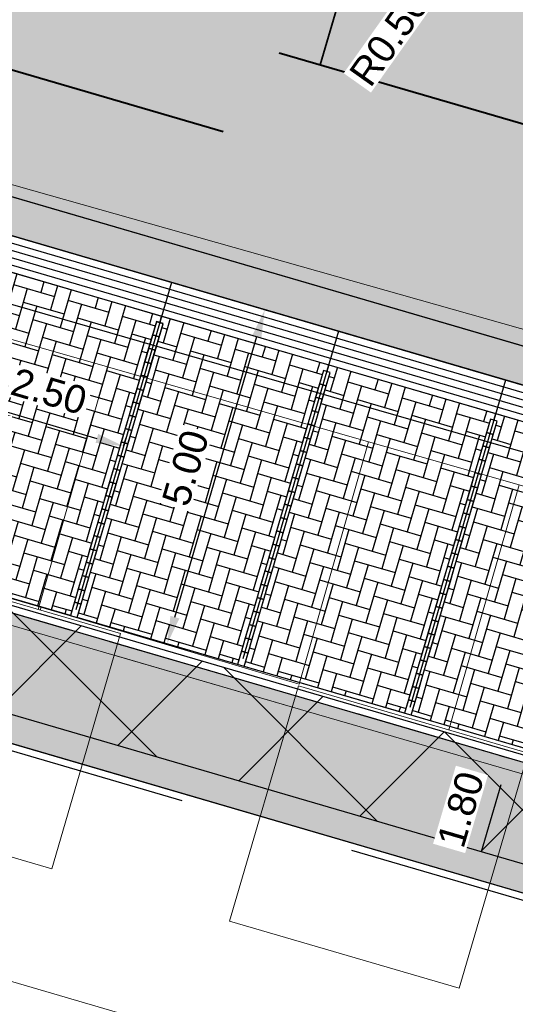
# Model space of a CAD drawing. Header units: metres. Extents: x 252743 to 254903, y 592696 to 593766.
# Tile 80 of 174: x 253878 to 253885, y 592919 to 592933. Entities that reach past the tile are written whole.
import ezdxf
from ezdxf.lldxf.tags import DXFTag

# ---------------------------------------------------------------- set-up
doc = ezdxf.new("R2010")
doc.units = ezdxf.units.M
for name, pattern in [('ACAD_ISO11W100', [33, 12, -3, 12, -3, 0, -3]), ('CENTER', [50.8, 31.75, -6.35, 6.35, -6.35]), ('DASHED', [19.05, 12.7, -6.35]), ('HIDDEN', [9.525, 6.35, -3.175]), ('IMPORT-KG-KADASTRAAL-SO _2_', [0]), ('IMPORT-KG-PERCEEL-SO _2_', [0])]:
    doc.linetypes.add(name, pattern=pattern)
for name, color, linetype, lineweight in [('132034000_dwg', 8, 'Continuous', 5), ('B-BH-GR-BEPLANTING_CULTUUR_HEESTERS-G', 250, 'Continuous', 18), ('B-BH-KG-GRENS_KADASTRAAL-G', 250, 'IMPORT-KG-KADASTRAAL-SO _2_', 18), ('B-BH-KG-GRENS_PERCEEL-G', 250, 'IMPORT-KG-PERCEEL-SO _2_', 18), ('B-BH-VH-OPENVERHARDING-G', 250, 'Continuous', 18), ('N-RI-DWA-PVC', 12, 'CENTER', 40), ('N-RI-HWA-PVC', 150, 'ACAD_ISO11W100', 40), ('N-RI-HWA-PVC125 KOLKAANSLUITING', 140, 'HIDDEN', 35), ('N-woningen', 1, 'Continuous', 0)]:
    doc.layers.add(name, color=color, linetype=linetype, lineweight=lineweight)
doc.layers.add('ALGEMEEN HULP', color=6, linetype='Continuous', plot=False)
for name, color, linetype in [('B-RI-DWA-BETON', 8, 'Continuous'), ('N-KL-NUTSSTROOK', 10, 'Continuous'), ('N-WB-ARC-BETONSTEEN KF', 253, 'Continuous'), ('N-WB-ARC-BETONTEGEL 30X30', 8, 'Continuous'), ('N-WB-ARC-SBS-KF-ROODBRUIN-PARKEREN', 24, 'Continuous'), ('N-WB-ARC-SBS-KF-ROODBRUIN-RIJBAAN', 24, 'Continuous'), ('N-WB-BAND OPSLUITBAND 10x20', 7, 'DASHED'), ('N-WB-BAND TROTTOIRBAND 18 20', 7, 'ACAD_ISO11W100'), ('N-WB-BOCHTSTRAAL', 7, 'Continuous'), ('N-WB-KANTVERHARDING', 2, 'Continuous'), ('N-WB-MAATVOERING-VERHARDINGEN', 7, 'Continuous'), ('N-WB-MATERIAALGRENS', 1, 'Continuous'), ('N-WB-MOLGOOT GEBAKKEN DF', 8, 'Continuous')]:
    doc.layers.add(name, color=color, linetype=linetype)
doc.layers.add('B-WE-KG-GRENS_PERCEEL-G', color=7, linetype='KG-PERCEEL-SO', lineweight=18, true_color=0x00a6ff)
doc.layers.get('0').freeze()
doc.styles.add('N_STANDARD 200', font='arial.ttf', dxfattribs={"height": 0.4})
doc.styles.get("Standard").update_dxf_attribs({"font": 'simplex.shx'})
tags = doc.linetypes.add('KG-PERCEEL-SO', pattern='A,5.5,-2,["P",Standard,S=1.8,R=0,X=-0.5,Y=-0.9],-2,5.5,-2,[5,NLCS.SHX,S=0.75,R=0,X=0,Y=0],-2', length=19).pattern_tags.tags
tags[6] = DXFTag(74, 10)
doc.dimstyles.new('N_DIMENSION 200', dxfattribs={"dimtxt": 0.4, "dimasz": 0.4, "dimexe": 0.125, "dimexo": 0.125, "dimgap": 0.25, "dimtad": 1, "dimzin": 3, "dimdsep": 46, "dimtxsty": 'N_STANDARD 200', "dimcen": 0, "dimazin": 3, "dimtfac": 1, "dimtix": 1, "dimtmove": 2, "dimatfit": 3, "dimfxl": 0.125, "dimfxlon": 1, "dimtfill": 1, "dimtolj": 1, "dimtzin": 0, "dimarcsym": 0})

# ---------------------------------------------------------------- blocks, each defined once
blk = doc.blocks.new('*D462')
at = {"layer": 'Defpoints', "color": 0, "transparency": 16777216}
for p in [(253877.156, 592927.239), (253879.556, 592926.538), (253879.556, 592926.538)]:
    blk.add_point(p, dxfattribs=at)
at = {"layer": 'N-WB-MAATVOERING-VERHARDINGEN', "color": 0, "lineweight": -2, "transparency": 16777216}
for p, q in [((253877.156, 592927.239), (253877.191, 592927.359)), ((253877.54, 592927.127), (253879.172, 592926.65)), ((253879.556, 592926.538), (253879.591, 592926.658))]:
    blk.add_line(p, q, dxfattribs=at)
at = {"layer": 'N-WB-MAATVOERING-VERHARDINGEN', "color": 0, "transparency": 16777216}
for points in [[(253877.559, 592927.191), (253877.522, 592927.063), (253877.156, 592927.239)], [(253879.191, 592926.714), (253879.153, 592926.586), (253879.556, 592926.538)]]:
    blk.add_solid(points, dxfattribs=at)
at = {"layer": 'N-WB-MAATVOERING-VERHARDINGEN', "color": 0, "transparency": 16777216, "insert": (253878.484, 592927.325), "char_height": 0.4, "attachment_point": 5, "rotation": 343.716, "style": 'N_STANDARD 200', "bg_fill": 3, "box_fill_scale": 1.1, "bg_fill_color": 256, "bg_fill_true_color": 13158600, "bg_fill_transparency": 0}
blk.add_mtext('\\A1;2.50', dxfattribs=at)
blk = doc.blocks.new('*D537')
at = {"layer": 'Defpoints', "color": 0, "transparency": 16777216}
for p in [(253884.754, 592934.345), (253884.465, 592933.937)]:
    blk.add_point(p, dxfattribs=at)
at = {"layer": 'N-WB-BOCHTSTRAAL', "color": 0, "lineweight": -2, "transparency": 16777216}
for p, q in [((253884.754, 592934.345), (253884.465, 592933.937)), ((253884.233, 592933.611), (253884.002, 592933.285))]:
    blk.add_line(p, q, dxfattribs=at)
at = {"layer": 'N-WB-BOCHTSTRAAL', "color": 0, "transparency": 16777216}
blk.add_solid([(253884.179, 592933.65), (253884.288, 592933.572), (253884.465, 592933.937)], dxfattribs=at)
at = {"layer": 'N-WB-BOCHTSTRAAL', "color": 0, "transparency": 16777216, "insert": (253883.37, 592932.395), "char_height": 0.4, "attachment_point": 5, "rotation": 54.6441, "style": 'N_STANDARD 200', "bg_fill": 3, "box_fill_scale": 1.1, "bg_fill_color": 256, "bg_fill_true_color": 13158600, "bg_fill_transparency": 0}
blk.add_mtext('\\A1;R0.50', dxfattribs=at)
blk = doc.blocks.new('*D645')
at = {"layer": 'Defpoints', "color": 0, "transparency": 16777216}
for p in [(253885.086, 592922.058), (253884.581, 592920.33), (253884.581, 592920.33)]:
    blk.add_point(p, dxfattribs=at)
at = {"layer": 'N-WB-MAATVOERING-VERHARDINGEN', "color": 0, "lineweight": -2, "transparency": 16777216}
for p, q in [((253885.086, 592922.058), (253884.966, 592922.093)), ((253884.974, 592921.674), (253884.693, 592920.714)), ((253884.581, 592920.33), (253884.461, 592920.365))]:
    blk.add_line(p, q, dxfattribs=at)
at = {"layer": 'N-WB-MAATVOERING-VERHARDINGEN', "color": 0, "transparency": 16777216}
for points in [[(253884.91, 592921.693), (253885.038, 592921.655), (253885.086, 592922.058)], [(253884.629, 592920.733), (253884.757, 592920.695), (253884.581, 592920.33)]]:
    blk.add_solid(points, dxfattribs=at)
at = {"layer": 'N-WB-MAATVOERING-VERHARDINGEN', "color": 0, "transparency": 16777216, "insert": (253884.398, 592921.321), "char_height": 0.4, "attachment_point": 5, "rotation": 73.716, "style": 'N_STANDARD 200', "bg_fill": 3, "box_fill_scale": 1.1, "bg_fill_color": 256, "bg_fill_true_color": 13158600, "bg_fill_transparency": 0}
blk.add_mtext('\\A1;1.80', dxfattribs=at)
blk = doc.blocks.new('132034000_dwg_GWW-CAD Brk tekening 12A-1381409-Plot dakaanzicht')
at = {"layer": 'B-BH-KG-GRENS_KADASTRAAL-G', "color": 253, "linetype": 'Continuous', "lineweight": 9}
blk.add_line((253881980, 592922792), (253879421, 592923536), dxfattribs=at)
at = {"layer": 'B-BH-KG-GRENS_PERCEEL-G', "color": 253, "linetype": 'Continuous', "lineweight": 9}
blk.add_line((253879421, 592923536), (253881980, 592922792), dxfattribs=at)
blk = doc.blocks.new('132034000_dwg_GWW-CAD Bgt tekening 12A-1381416-Plot dakaanzicht')
at = {"layer": 'B-BH-GR-BEPLANTING_CULTUUR_HEESTERS-G', "color": 253, "lineweight": 9, "flags": 128}
for points in [[(253878329, 592924193), (253879325, 592927676), (253883074, 592926603)], [(253883074, 592926603), (253882078, 592923122), (253878371, 592924226), (253878359, 592924184)], [(253884229, 592922464), (253885237, 592925983), (253889323, 592924813)]]:
    blk.add_lwpolyline(points, dxfattribs=at)
at = {"layer": 'B-BH-VH-OPENVERHARDING-G', "color": 253, "lineweight": 9, "flags": 128}
for points in [[(253910847, 592976479), (253895886, 592925221), (253867347, 592933297)], [(253900116, 592921723), (253897398, 592922501), (253894899, 592923217), (253891342, 592924235), (253889323, 592924813), (253885237, 592925983), (253883074, 592926603), (253879325, 592927676), (253877594, 592928172), (253873508, 592929341), (253872259, 592929699), (253867548, 592931048), (253866752, 592931276), (253867347, 592933297), (253895886, 592925221), (253910847, 592976479), (253911058, 592976714), (253911405, 592977036), (253911784, 592977319), (253912191, 592977559), (253912623, 592977754), (253913072, 592977902), (253913535, 592978000), (253897761, 592924287)]]:
    blk.add_lwpolyline(points, dxfattribs=at)
blk = doc.blocks.new('132034000_dwg-1357416-Plot dakaanzicht')
for name in ['132034000_dwg_GWW-CAD Brk tekening 12A-1381409-Plot dakaanzicht', '132034000_dwg_GWW-CAD Bgt tekening 12A-1381416-Plot dakaanzicht']:
    blk.add_blockref(name, (0, 0))
blk = doc.blocks.new('*D1207')
at = {"layer": 'Defpoints', "color": 0, "transparency": 16777216}
for p in [(253881.34, 592928.569), (253881.583, 592928.498), (253879.938, 592923.769)]:
    blk.add_point(p, dxfattribs=at)
at = {"layer": 'N-WB-MAATVOERING-VERHARDINGEN', "color": 0, "lineweight": -2, "transparency": 16777216}
for p, q in [((253881.571, 592928.502), (253881.703, 592928.463)), ((253880.293, 592924.082), (253881.471, 592928.115)), ((253880.169, 592923.702), (253880.301, 592923.663))]:
    blk.add_line(p, q, dxfattribs=at)
at = {"layer": 'N-WB-MAATVOERING-VERHARDINGEN', "color": 0, "transparency": 16777216}
for points in [[(253881.407, 592928.133), (253881.535, 592928.096), (253881.583, 592928.498)], [(253880.229, 592924.101), (253880.357, 592924.064), (253880.181, 592923.698)]]:
    blk.add_solid(points, dxfattribs=at)
at = {"layer": 'N-WB-MAATVOERING-VERHARDINGEN', "color": 0, "transparency": 16777216, "insert": (253880.446, 592926.226), "char_height": 0.4, "attachment_point": 5, "rotation": 73.7188, "style": 'N_STANDARD 200', "bg_fill": 3, "box_fill_scale": 1.1, "bg_fill_color": 256, "bg_fill_true_color": 13158600, "bg_fill_transparency": 0}
blk.add_mtext('\\A1;5.00', dxfattribs=at)

msp = doc.modelspace()

# ---------------------------------------------------------------- hatches: boundary and pattern name
at = {"layer": 'N-KL-NUTSSTROOK'}
h = msp.add_hatch(dxfattribs=at)
h.set_pattern_fill('ANSI37', color=256, scale=0.5)
h.set_pattern_definition([(45, (-0.028, -0.096), (-1.122532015, 1.122532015), []), (135, (-0.028, -0.096), (-1.122532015, -1.122532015), [])])
h.paths.add_polyline_path([(253860.544, 592927.769), (253905.207, 592914.722), (253905.623, 592916.163), (253860.965, 592929.208)])
at = {"layer": 'N-WB-ARC-BETONTEGEL 30X30'}
h = msp.add_hatch(dxfattribs=at)
h.set_pattern_fill('AR-B88', color=256, scale=0.002, angle=163.7, style=0)
h.set_pattern_definition([(163.7, (253944.75533, 592970.62882), (-0.114063, -0.3900649), []), (253.7, (253944.75533, 592970.62882), (0.0809695, -0.44709635), [0.4064, -0.4064])])
h.paths.add_polyline_path([(253861.37, 592928.986), (253860.818, 592927.272), (253924.831, 592908.573), (253925.336, 592910.3)])
at = {"layer": 'N-WB-ARC-SBS-KF-ROODBRUIN-PARKEREN'}
h = msp.add_hatch(dxfattribs=at)
h.set_pattern_fill('AR-HBONE', color=256, scale=0.002, angle=208.72)
h.set_pattern_definition([(253.72, (507752.40355, 1185866.48545), (0.13808893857, -0.252015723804), [0.6096, -0.2032]), (343.72, (507752.34659, 1185866.2904), (0.13808893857, -0.252015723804), [0.6096, -0.2032])])
h.paths.add_polyline_path([(253878.793, 592924.104), (253876.49, 592924.777), (253877.723, 592928.998), (253877.675, 592929.012), (253877.702, 592929.106), (253880.102, 592928.406), (253880.074, 592928.311), (253880.026, 592928.325)])
h = msp.add_hatch(dxfattribs=at)
h.set_pattern_fill('AR-HBONE', color=256, scale=0.002, angle=208.72)
h.set_pattern_definition([(253.72, (507754.8038, 1185865.78601), (0.13808893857, -0.252015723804), [0.6096, -0.2032]), (343.72, (507754.74684, 1185865.59096), (0.13808893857, -0.252015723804), [0.6096, -0.2032])])
h.paths.add_polyline_path([(253881.193, 592923.403), (253878.889, 592924.076), (253880.123, 592928.298), (253880.075, 592928.312), (253880.102, 592928.407), (253882.502, 592927.707), (253882.474, 592927.611), (253882.426, 592927.625)])
h = msp.add_hatch(dxfattribs=at)
h.set_pattern_fill('AR-HBONE', color=256, scale=0.002, angle=208.72)
h.set_pattern_definition([(253.72, (507757.20353, 1185865.08601), (0.13808893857, -0.252015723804), [0.6096, -0.2032]), (343.72, (507757.14657, 1185864.89096), (0.13808893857, -0.252015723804), [0.6096, -0.2032])])
h.paths.add_polyline_path([(253883.592, 592922.702), (253881.288, 592923.375), (253882.523, 592927.598), (253882.475, 592927.612), (253882.502, 592927.707), (253884.902, 592927.007), (253884.874, 592926.911), (253884.826, 592926.925)])
h = msp.add_hatch(dxfattribs=at)
h.set_pattern_fill('AR-HBONE', color=256, scale=0.002, angle=208.72)
h.set_pattern_definition([(253.72, (507759.60292, 1185864.3836), (0.13808893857, -0.252015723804), [0.6096, -0.2032]), (343.72, (507759.54596, 1185864.18855), (0.13808893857, -0.252015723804), [0.6096, -0.2032])])
h.paths.add_polyline_path([(253885.992, 592922.001), (253883.688, 592922.674), (253884.922, 592926.896), (253884.874, 592926.91), (253884.901, 592927.004), (253887.301, 592926.304), (253887.273, 592926.209), (253887.226, 592926.223)])
at = {"layer": 'N-WB-ARC-SBS-KF-ROODBRUIN-RIJBAAN'}
h = msp.add_hatch(dxfattribs=at)
h.set_pattern_fill('AR-HBONE', color=256, scale=0.002, angle=163.72)
edge = h.paths.add_edge_path()
edge.add_line((253807.955, 592955.695), (253820.414, 592952.055))
edge.add_line((253820.414, 592952.055), (253833.68, 592948.18))
edge.add_line((253833.68, 592948.18), (253852.875, 592942.573))
edge.add_line((253852.875, 592942.573), (253867.182, 592938.386))
edge.add_line((253867.182, 592938.386), (253884.282, 592933.398))
edge.add_line((253884.282, 592933.398), (253886.691, 592932.695))
edge.add_line((253886.691, 592932.695), (253886.841, 592933.213))
edge.add_arc((253888.244, 592938.012), 5, 253.7016, 298.6713)
edge.add_line((253890.643, 592933.625), (253895.336, 592925.044))
edge.add_line((253895.336, 592925.044), (253867.91, 592933.055))
edge.add_line((253867.91, 592933.055), (253861.191, 592935.018))
edge.add_line((253861.191, 592935.018), (253846.826, 592939.214))
edge.add_line((253846.826, 592939.214), (253831.771, 592943.612))
edge.add_line((253831.771, 592943.612), (253813.523, 592948.943))
edge.add_line((253813.523, 592948.943), (253806.363, 592951.034))
edge.add_line((253806.363, 592951.034), (253805.884, 592951.174))
edge.add_line((253805.884, 592951.174), (253807.264, 592955.897))
edge.add_line((253807.264, 592955.897), (253807.955, 592955.695))
h = msp.add_hatch(dxfattribs=at)
h.set_pattern_fill('AR-BRSTD', color=256, scale=0.002, angle=73.72)
h.set_pattern_definition([(73.72, (0, 0), (-0.13005114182, 0.037980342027), []), (163.72, (0, 0), (-0.187014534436, -0.15707198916), [0.1354836, -0.1354836])])
edge = h.paths.add_edge_path()
edge.add_arc((253806.354, 592950.998), 0.502, 159.4356, 253.5911, ccw=False)
edge.add_line((253805.884, 592951.174), (253895.335, 592925.045))
edge.add_line((253895.335, 592925.045), (253895.184, 592924.527))
edge.add_line((253895.184, 592924.527), (253806.212, 592950.516))

# ---------------------------------------------------------------- linework, layer by layer
at = {"layer": 'ALGEMEEN HULP'}
msp.add_line((253895.056, 592924.564), (253806.502, 592950.428), dxfattribs=at)
at = {"layer": 'B-RI-DWA-BETON'}
msp.add_line((253856.64, 592934.72), (253892.613, 592924.344), dxfattribs=at)
at = {"layer": 'B-WE-KG-GRENS_PERCEEL-G', "ltscale": 0.5}
for points in [[(253876.384, 592924.42), (253882.213, 592922.724)], [(253882.213, 592922.724), (253888.051, 592921.026)]]:
    msp.add_lwpolyline(points, dxfattribs=at)
at = {"layer": 'N-KL-NUTSSTROOK'}
msp.add_lwpolyline([(253860.544, 592927.769), (253905.207, 592914.722), (253905.623, 592916.163), (253860.965, 592929.208)], close=True, dxfattribs=at)
at = {"layer": 'N-RI-HWA-PVC'}
msp.add_line((253893.309, 592928.823), (253807.463, 592953.878), dxfattribs=at)
at = {"layer": 'N-RI-HWA-PVC125 KOLKAANSLUITING'}
msp.add_line((253883.122, 592934.558), (253882.379, 592932.013), dxfattribs=at)
at = {"layer": 'N-WB-ARC-BETONSTEEN KF'}
for points in [[(253880.027, 592928.327), (253879.971, 592928.136), (253880.067, 592928.107), (253880.123, 592928.299)], [(253879.971, 592928.136), (253879.915, 592927.944), (253880.011, 592927.915), (253880.067, 592928.107)], [(253879.915, 592927.944), (253879.858, 592927.752), (253879.954, 592927.724), (253880.011, 592927.915)], [(253879.858, 592927.752), (253879.802, 592927.56), (253879.898, 592927.532), (253879.954, 592927.724)], [(253879.802, 592927.56), (253879.746, 592927.368), (253879.842, 592927.34), (253879.898, 592927.532)], [(253882.426, 592927.626), (253882.37, 592927.435), (253882.466, 592927.406), (253882.522, 592927.598)], [(253879.746, 592927.368), (253879.69, 592927.176), (253879.786, 592927.148), (253879.842, 592927.34)], [(253882.37, 592927.435), (253882.314, 592927.243), (253882.41, 592927.214), (253882.466, 592927.406)], [(253882.314, 592927.243), (253882.258, 592927.051), (253882.354, 592927.023), (253882.41, 592927.214)], [(253879.69, 592927.176), (253879.634, 592926.984), (253879.73, 592926.956), (253879.786, 592927.148)], [(253879.634, 592926.984), (253879.578, 592926.792), (253879.674, 592926.764), (253879.73, 592926.956)], [(253882.258, 592927.051), (253882.202, 592926.859), (253882.298, 592926.831), (253882.354, 592927.023)], [(253884.826, 592926.925), (253884.77, 592926.734), (253884.866, 592926.705), (253884.922, 592926.897)], [(253879.578, 592926.792), (253879.522, 592926.6), (253879.618, 592926.572), (253879.674, 592926.764)], [(253882.202, 592926.859), (253882.146, 592926.667), (253882.242, 592926.639), (253882.298, 592926.831)], [(253882.146, 592926.667), (253882.09, 592926.475), (253882.186, 592926.447), (253882.242, 592926.639)], [(253884.77, 592926.734), (253884.714, 592926.542), (253884.81, 592926.513), (253884.866, 592926.705)], [(253879.522, 592926.6), (253879.466, 592926.408), (253879.562, 592926.38), (253879.618, 592926.572)], [(253884.714, 592926.542), (253884.658, 592926.35), (253884.754, 592926.322), (253884.81, 592926.513)], [(253879.466, 592926.408), (253879.41, 592926.216), (253879.506, 592926.188), (253879.562, 592926.38)], [(253882.09, 592926.475), (253882.034, 592926.283), (253882.13, 592926.255), (253882.186, 592926.447)], [(253879.41, 592926.216), (253879.354, 592926.024), (253879.45, 592925.996), (253879.506, 592926.188)], [(253882.034, 592926.283), (253881.978, 592926.091), (253882.074, 592926.063), (253882.13, 592926.255)], [(253884.658, 592926.35), (253884.602, 592926.158), (253884.698, 592926.13), (253884.754, 592926.322)], [(253881.978, 592926.091), (253881.922, 592925.899), (253882.018, 592925.871), (253882.074, 592926.063)], [(253884.602, 592926.158), (253884.546, 592925.966), (253884.642, 592925.938), (253884.698, 592926.13)], [(253879.354, 592926.024), (253879.297, 592925.832), (253879.393, 592925.804), (253879.45, 592925.996)], [(253884.546, 592925.966), (253884.49, 592925.774), (253884.586, 592925.746), (253884.642, 592925.938)], [(253879.297, 592925.832), (253879.241, 592925.64), (253879.337, 592925.612), (253879.393, 592925.804)], [(253881.922, 592925.899), (253881.865, 592925.707), (253881.961, 592925.679), (253882.018, 592925.871)], [(253881.865, 592925.707), (253881.809, 592925.515), (253881.905, 592925.487), (253881.961, 592925.679)], [(253884.49, 592925.774), (253884.433, 592925.582), (253884.529, 592925.554), (253884.586, 592925.746)], [(253879.241, 592925.64), (253879.185, 592925.448), (253879.281, 592925.42), (253879.337, 592925.612)], [(253881.809, 592925.515), (253881.753, 592925.323), (253881.849, 592925.295), (253881.905, 592925.487)], [(253884.433, 592925.582), (253884.377, 592925.39), (253884.473, 592925.362), (253884.529, 592925.554)], [(253879.185, 592925.448), (253879.129, 592925.256), (253879.225, 592925.228), (253879.281, 592925.42)], [(253884.377, 592925.39), (253884.321, 592925.198), (253884.417, 592925.17), (253884.473, 592925.362)], [(253879.129, 592925.256), (253879.073, 592925.064), (253879.169, 592925.036), (253879.225, 592925.228)], [(253881.753, 592925.323), (253881.697, 592925.131), (253881.793, 592925.103), (253881.849, 592925.295)], [(253881.697, 592925.131), (253881.641, 592924.939), (253881.737, 592924.911), (253881.793, 592925.103)], [(253884.321, 592925.198), (253884.265, 592925.006), (253884.361, 592924.978), (253884.417, 592925.17)], [(253879.073, 592925.064), (253879.017, 592924.872), (253879.113, 592924.844), (253879.169, 592925.036)], [(253884.265, 592925.006), (253884.209, 592924.814), (253884.305, 592924.786), (253884.361, 592924.978)], [(253879.017, 592924.872), (253878.961, 592924.68), (253879.057, 592924.652), (253879.113, 592924.844)], [(253881.641, 592924.939), (253881.585, 592924.747), (253881.681, 592924.719), (253881.737, 592924.911)], [(253884.209, 592924.814), (253884.153, 592924.622), (253884.249, 592924.594), (253884.305, 592924.786)], [(253878.961, 592924.68), (253878.905, 592924.488), (253879.001, 592924.46), (253879.057, 592924.652)], [(253881.585, 592924.747), (253881.529, 592924.555), (253881.625, 592924.527), (253881.681, 592924.719)], [(253881.529, 592924.555), (253881.473, 592924.363), (253881.569, 592924.335), (253881.625, 592924.527)], [(253884.153, 592924.622), (253884.097, 592924.43), (253884.193, 592924.402), (253884.249, 592924.594)], [(253878.905, 592924.488), (253878.849, 592924.296), (253878.945, 592924.268), (253879.001, 592924.46)], [(253884.097, 592924.43), (253884.041, 592924.238), (253884.137, 592924.21), (253884.193, 592924.402)], [(253881.473, 592924.363), (253881.417, 592924.171), (253881.513, 592924.143), (253881.569, 592924.335)], [(253884.041, 592924.238), (253883.985, 592924.046), (253884.081, 592924.018), (253884.137, 592924.21)], [(253881.417, 592924.171), (253881.361, 592923.979), (253881.457, 592923.951), (253881.513, 592924.143)], [(253881.361, 592923.979), (253881.304, 592923.787), (253881.4, 592923.759), (253881.457, 592923.951)], [(253883.985, 592924.046), (253883.929, 592923.854), (253884.025, 592923.826), (253884.081, 592924.018)], [(253883.929, 592923.854), (253883.872, 592923.662), (253883.968, 592923.634), (253884.025, 592923.826)], [(253881.304, 592923.787), (253881.248, 592923.595), (253881.344, 592923.567), (253881.4, 592923.759)], [(253883.872, 592923.662), (253883.816, 592923.47), (253883.912, 592923.442), (253883.968, 592923.634)], [(253883.816, 592923.47), (253883.76, 592923.278), (253883.856, 592923.25), (253883.912, 592923.442)], [(253883.76, 592923.278), (253883.704, 592923.086), (253883.8, 592923.058), (253883.856, 592923.25)], [(253883.704, 592923.086), (253883.648, 592922.894), (253883.744, 592922.866), (253883.8, 592923.058)]]:
    msp.add_lwpolyline(points, close=True, dxfattribs=at)
for points in [[(253878.917, 592924.173), (253878.945, 592924.269), (253878.849, 592924.297), (253878.821, 592924.201)], [(253881.316, 592923.472), (253881.344, 592923.568), (253881.248, 592923.596), (253881.22, 592923.5)], [(253883.716, 592922.771), (253883.744, 592922.866), (253883.648, 592922.894), (253883.62, 592922.799)], [(253883.717, 592922.771), (253883.744, 592922.867), (253883.649, 592922.895), (253883.621, 592922.799)]]:
    msp.add_lwpolyline(points, dxfattribs=at)
at = {"layer": 'N-WB-ARC-BETONTEGEL 30X30'}
msp.add_lwpolyline([(253861.37, 592928.986), (253860.818, 592927.272), (253924.831, 592908.573), (253925.336, 592910.3)], close=True, dxfattribs=at)
at = {"layer": 'N-WB-ARC-SBS-KF-ROODBRUIN-PARKEREN'}
for points in [[(253807.955, 592955.695), (253820.414, 592952.055), (253833.68, 592948.18), (253852.875, 592942.573), (253867.182, 592938.386), (253884.282, 592933.398), (253886.691, 592932.695), (253886.841, 592933.213, 0.198775), (253890.643, 592933.625), (253895.336, 592925.044), (253867.91, 592933.055), (253861.191, 592935.018), (253846.826, 592939.214), (253831.771, 592943.612), (253813.523, 592948.943), (253806.363, 592951.034), (253805.884, 592951.174), (253807.264, 592955.897)], [(253806.212, 592950.516, -0.435619), (253805.884, 592951.174), (253895.335, 592925.045), (253895.184, 592924.527)]]:
    msp.add_lwpolyline(points, format="xyb", close=True, dxfattribs=at)
for points in [[(253878.793, 592924.105), (253876.489, 592924.777), (253877.723, 592928.999), (253877.675, 592929.013), (253877.702, 592929.108), (253880.102, 592928.407), (253880.074, 592928.312), (253880.026, 592928.326)], [(253881.193, 592923.403), (253878.889, 592924.076), (253880.122, 592928.297), (253880.074, 592928.311), (253880.102, 592928.405), (253882.502, 592927.705), (253882.474, 592927.61), (253882.426, 592927.624)], [(253883.592, 592922.703), (253881.289, 592923.375), (253882.522, 592927.597), (253882.474, 592927.611), (253882.502, 592927.706), (253884.902, 592927.006), (253884.874, 592926.91), (253884.826, 592926.924)], [(253885.992, 592922.001), (253883.688, 592922.674), (253884.922, 592926.897), (253884.874, 592926.911), (253884.902, 592927.006), (253887.302, 592926.306), (253887.274, 592926.21), (253887.226, 592926.224)]]:
    msp.add_lwpolyline(points, close=True, dxfattribs=at)
at = {"layer": 'N-WB-BAND OPSLUITBAND 10x20', "ltscale": 0.4}
msp.add_line((253860.886, 592927.148), (253926.667, 592907.932), dxfattribs=at)
at = {"layer": 'N-WB-BAND TROTTOIRBAND 18 20', "ltscale": 0.2}
msp.add_line((253888.098, 592921.178), (253867.073, 592927.32), dxfattribs=at)
at = {"layer": 'N-WB-KANTVERHARDING'}
for p, q in [((253869.356, 592932.633), (253892.489, 592925.875)), ((253869.205, 592932.114), (253892.338, 592925.357)), ((253888.152, 592921.369), (253867.131, 592927.511)), ((253860.914, 592927.244), (253926.695, 592908.028))]:
    msp.add_line(p, q, dxfattribs=at)
for points in [[(253880.243, 592928.89), (253878.869, 592924.186)], [(253882.643, 592928.189), (253881.269, 592923.485)], [(253885.042, 592927.488), (253883.668, 592922.784)]]:
    msp.add_lwpolyline(points, dxfattribs=at)
at = {"layer": 'N-WB-MATERIAALGRENS'}
msp.add_line((253866.184, 592932.473), (253889.701, 592925.602), dxfattribs=at)
at = {"layer": 'N-WB-MOLGOOT GEBAKKEN DF'}
for p, q in [((253868.025, 592932.355), (253890.006, 592925.934)), ((253868.092, 592932.228), (253889.881, 592925.863)), ((253868.12, 592932.116), (253889.797, 592925.784)), ((253868.122, 592932.011), (253889.739, 592925.696))]:
    msp.add_line(p, q, dxfattribs=at)
at = {"layer": 'N-woningen'}
for points in [[(253875.225, 592921.434), (253878.523, 592920.468), (253879.512, 592923.846), (253876.215, 592924.812)], [(253881.079, 592919.719), (253884.376, 592918.753), (253885.366, 592922.131), (253882.069, 592923.097)]]:
    msp.add_lwpolyline(points, close=True, dxfattribs=at)
at = {"layer": 'N-woningen', "color": 6}
msp.add_lwpolyline([(253862.743, 592923.304), (253904.129, 592911.18), (253901.301, 592901.525), (253859.915, 592913.65)], close=True, dxfattribs=at)

# ---------------------------------------------------------------- block references
at = {"layer": '132034000_dwg', "color": 253, "lineweight": 9, "xscale": 0.001, "yscale": 0.001, "zscale": 0.001}
msp.add_blockref('132034000_dwg-1357416-Plot dakaanzicht', (0, 0), dxfattribs=at)

# ---------------------------------------------------------------- next in the draw order: dimensions: what is measured, and where the dimension line sits
at = {"layer": 'N-WB-BOCHTSTRAAL'}
dim = msp.add_radius_dim(center=(253884.754, 592934.345), mpoint=(253884.465, 592933.937), dimstyle='N_DIMENSION 200', override={"dimfxl": 0.0125}, dxfattribs=at)
dim.commit()
dim.dimension.update_dxf_attribs({"geometry": '*D537', "text_midpoint": (253883.37, 592932.395), "dimtype": 164})
at = {"layer": 'N-WB-MAATVOERING-VERHARDINGEN'}
dim = msp.add_aligned_dim(p1=(253885.086, 592922.058), p2=(253884.581, 592920.33), distance=0, dimstyle='N_DIMENSION 200', override={"dimfxl": 0.0125}, dxfattribs=at)
dim.commit()
dim.dimension.update_dxf_attribs({"geometry": '*D645', "text_midpoint": (253884.398, 592921.321)})

# ---------------------------------------------------------------- next in the draw order: linework, layer by layer
at = {"layer": 'N-RI-DWA-PVC'}
msp.add_line((253838.319, 592943.529), (253894.296, 592927.167), dxfattribs=at)

# ---------------------------------------------------------------- next in the draw order: dimensions: what is measured, and where the dimension line sits
at = {"layer": 'N-WB-MAATVOERING-VERHARDINGEN'}
for p1, p2, distance, picture, middle in [((253879.938, 592923.769), (253881.34, 592928.569), -0.253, '*D1207', (253880.446, 592926.226)), ((253877.156, 592927.239), (253879.556, 592926.538), 0, '*D462', (253878.484, 592927.325))]:
    dim = msp.add_aligned_dim(p1=p1, p2=p2, distance=distance, dimstyle='N_DIMENSION 200', override={"dimfxl": 0.0125}, dxfattribs=at)
    dim.commit()
    dim.dimension.update_dxf_attribs({"geometry": picture, "text_midpoint": middle})

doc.saveas('drawing.dxf')
